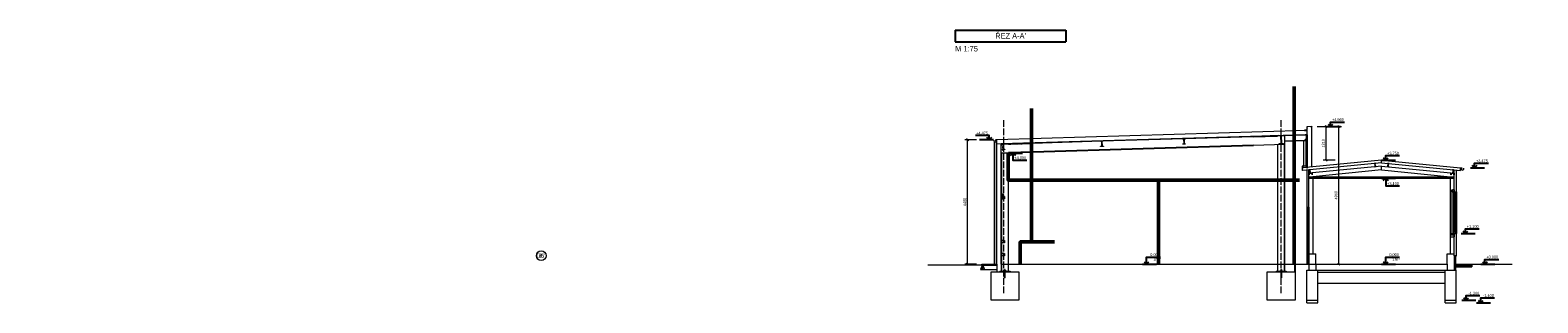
# Model space of a CAD drawing. Header units: millimetres. Extents: x -300186 to 535068, y -28581 to 763298.
# Tile 17 of 256: x -18509 to 35868, y -1400 to 8436. Entities that reach past the tile are written whole.
import ezdxf
from ezdxf import colors
from ezdxf.entities.mleader import LeaderData, LeaderLine
from ezdxf.enums import TextEntityAlignment as Align
from ezdxf.math import Vec2, Vec3

# ---------------------------------------------------------------- set-up
doc = ezdxf.new("R2010")
doc.units = ezdxf.units.MM
doc.header["$LTSCALE"] = 10
doc.header["$PDSIZE"] = -4
for name, pattern in [('ACAD_ISO04W100', [30, 24, -3, 0, -3]), ('DXK_LINE_DOT2', [3.9198, 1.9599, -1.9599]), ('Vrchní', [3.96875, 2.38125, -1.5875])]:
    doc.linetypes.add(name, pattern=pattern)
for name, color, linetype, lineweight in [('koty', 6, 'Continuous', 9), ('NS_tlusta', 252, 'Continuous', 18), ('NS_velmi_tlusta', 252, 'Continuous', 18), ('tenka', 6, 'Continuous', 9), ('text', 6, 'Continuous', 9), ('tlusta', 252, 'Continuous', 15), ('velmi_tlusta', 252, 'Continuous', 18), ('ZTI-DSP-bubliny', 40, 'Continuous', 18), ('ZTI-DSP-Popis4', 140, 'Continuous', 40), ('ZTI-DSP-potr_plyn', 1, 'PLYN_ROZVOD', 50)]:
    doc.layers.add(name, color=color, linetype=linetype, lineweight=lineweight)
doc.layers.add('netisk', color=30, linetype='Continuous', plot=False)
doc.layers.add('vyskove koty', color=6, linetype='Continuous')
doc.styles.add('laplan', font='txt', dxfattribs={"height": 2})
doc.styles.add('laplan bold', font='txt', dxfattribs={"height": 2})
doc.styles.add('laplan N', font='txt')
doc.linetypes.add('IZOLACE', pattern='A,0.00254,-2.54,[134,ltypeshp.shx,S=2.54,R=0,X=-2.54,Y=0],-5.08,[134,ltypeshp.shx,S=2.54,R=180,X=2.54,Y=0],-2.54', length=10.16254)
doc.linetypes.add('PLYN_ROZVOD', pattern='A,35,-15,[127,CADKON.SHX,S=5,R=0,X=0,Y=0],-15', length=65)
doc.dimstyles.new('laplan', dxfattribs={"dimscale": 0, "dimtxt": 2, "dimasz": 1.5, "dimexe": 2, "dimexo": 0, "dimgap": 1, "dimtad": 1, "dimdec": 0, "dimrnd": 10, "dimzin": 1, "dimtxsty": 'laplan', "dimblk": 'OBLIQUE', "dimcen": 2, "dimclrd": 256, "dimclre": 256, "dimclrt": 256, "dimadec": 0, "dimazin": 0, "dimtfac": 1, "dimtdec": 0, "dimtmove": 1, "dimatfit": 2, "dimfxl": 6.5, "dimfxlon": 1, "dimtfill": 1, "dimlwd": 13, "dimlwe": -1, "dimarcsym": 0})

# ---------------------------------------------------------------- blocks, each defined once
blk = doc.blocks.new('*U53')
at = {"layer": 'vyskove koty', "linetype": 'ByBlock', "lineweight": -2}
blk.add_line((-3, 0), (7, 0), dxfattribs=at)
for points in [[(-1.8, 1.7), (0, 0), (1.7, 1.7)], [(0, 0), (0, 5), (0, 5), (10, 5)]]:
    blk.add_lwpolyline(points, dxfattribs=at)
at = {"layer": 'vyskove koty', "linetype": 'ByBlock', "lineweight": -2, "style": 'laplan N'}
blk.add_attdef('VYSKA', text='', height=2, dxfattribs=at).set_placement((9.5, 7.8), align=Align.TOP_RIGHT)
blk.add_attdef('POPIS_001', (11.4, 1.7), '', height=2, dxfattribs=at)
blk = doc.blocks.new('*U55')
at = {"layer": 'vyskove koty', "linetype": 'ByBlock', "lineweight": -2}
blk.add_line((-3, 0), (7, 0), dxfattribs=at)
for points in [[(-1.8, 1.7), (0, 0), (1.7, 1.7)], [(0, 0), (0, 3.6), (0, 3.6), (10, 3.6)]]:
    blk.add_lwpolyline(points, dxfattribs=at)
at = {"layer": 'vyskove koty', "linetype": 'ByBlock', "lineweight": -2, "style": 'laplan N'}
blk.add_attdef('VYSKA', text='', height=2, dxfattribs=at).set_placement((9.5, 6.3), align=Align.TOP_RIGHT)
blk.add_attdef('POPIS_001', (11.4, 0.3), '', height=2, dxfattribs=at)
blk = doc.blocks.new('*U56')
at = {"layer": 'vyskove koty', "linetype": 'ByBlock', "lineweight": -2}
blk.add_line((-3, 0), (7, 0), dxfattribs=at)
for points in [[(-1.8, -1.8), (0, 0), (1.8, -1.8)], [(0, 0), (0, -5.7), (0, -5.7), (10, -5.7)]]:
    blk.add_lwpolyline(points, dxfattribs=at)
at = {"layer": 'vyskove koty', "linetype": 'ByBlock', "lineweight": -2, "style": 'laplan N'}
blk.add_attdef('VYSKA', text='', height=2, dxfattribs=at).set_placement((9.5, -2.9), align=Align.TOP_RIGHT)
blk.add_attdef('POPIS_001', (11.4, -9), '', height=2, dxfattribs=at)
blk = doc.blocks.new('*U59')
at = {"layer": 'vyskove koty', "linetype": 'ByBlock', "lineweight": -2}
blk.add_line((-3, 0), (7, 0), dxfattribs=at)
for points in [[(-1.8, 1.7), (0, 0), (1.7, 1.7)], [(0, 0), (0, 3.2), (0, 3.2), (10, 3.2)]]:
    blk.add_lwpolyline(points, dxfattribs=at)
at = {"layer": 'vyskove koty', "linetype": 'ByBlock', "lineweight": -2, "style": 'laplan N'}
blk.add_attdef('VYSKA', text='', height=2, dxfattribs=at).set_placement((9.5, 6), align=Align.TOP_RIGHT)
blk.add_attdef('POPIS_001', (11.4, -0.1), '', height=2, dxfattribs=at)
blk = doc.blocks.new('*U58')
at = {"layer": 'vyskove koty', "linetype": 'ByBlock', "lineweight": -2}
blk.add_line((-3, 0), (7, 0), dxfattribs=at)
for points in [[(-1.8, 1.7), (0, 0), (1.7, 1.7)], [(0, 0), (0, 3.3), (0, 3.3), (10, 3.3)]]:
    blk.add_lwpolyline(points, dxfattribs=at)
at = {"layer": 'vyskove koty', "linetype": 'ByBlock', "lineweight": -2, "style": 'laplan N'}
blk.add_attdef('VYSKA', text='', height=2, dxfattribs=at).set_placement((9.5, 6.1), align=Align.TOP_RIGHT)
blk.add_attdef('POPIS_001', (11.4, 0.1), '', height=2, dxfattribs=at)
blk = doc.blocks.new('*U57')
at = {"layer": 'vyskove koty', "linetype": 'ByBlock', "lineweight": -2}
blk.add_line((-3, 0), (7, 0), dxfattribs=at)
for points in [[(-1.8, 1.7), (0, 0), (1.7, 1.7)], [(0, 0), (0, 3.2), (0, 3.2), (10, 3.2)]]:
    blk.add_lwpolyline(points, dxfattribs=at)
at = {"layer": 'vyskove koty', "linetype": 'ByBlock', "lineweight": -2, "style": 'laplan N'}
blk.add_attdef('VYSKA', text='', height=2, dxfattribs=at).set_placement((9.5, 5.9), align=Align.TOP_RIGHT)
blk.add_attdef('POPIS_001', (11.4, -0.1), '', height=2, dxfattribs=at)
blk = doc.blocks.new('*U61')
at = {"layer": 'vyskove koty', "linetype": 'ByBlock', "lineweight": -2}
blk.add_line((-3, 0), (7, 0), dxfattribs=at)
for points in [[(-1.8, -1.8), (0, 0), (1.8, -1.8)], [(0, 0), (0, -5.1), (0, -5.1), (10, -5.1)]]:
    blk.add_lwpolyline(points, dxfattribs=at)
at = {"layer": 'vyskove koty', "linetype": 'ByBlock', "lineweight": -2, "style": 'laplan N'}
blk.add_attdef('VYSKA', text='', height=2, dxfattribs=at).set_placement((9.5, -2.4), align=Align.TOP_RIGHT)
blk.add_attdef('POPIS_001', (11.4, -8.4), '', height=2, dxfattribs=at)
blk = doc.blocks.new('_OBLIQUE')
at = {"color": 0, "linetype": 'ByBlock'}
blk.add_line((-0.5, -0.5), (0.5, 0.5), dxfattribs=at)
blk = doc.blocks.new('*D75')
at = {"layer": 'Defpoints', "color": 0, "lineweight": -3, "transparency": 16777216}
for p in [(27700, 4961), (28229, 4961), (30330, 3750)]:
    blk.add_point(p, dxfattribs=at)
at = {"layer": 'koty', "transparency": 16777216}
for p, q in [((27904, 4961), (28329, 4961)), ((28554, 3750), (28129, 3750))]:
    blk.add_line(p, q, dxfattribs=at)
at = {"layer": 'koty', "lineweight": 13, "transparency": 16777216}
blk.add_line((28229, 3750), (28229, 4961), dxfattribs=at)
at = {"layer": 'koty', "lineweight": 13, "transparency": 16777216, "xscale": 75, "yscale": 75, "zscale": 75}
for p, rotation in [((28229, 4961), 90), ((28229, 3750), 270)]:
    blk.add_blockref('_OBLIQUE', p, dxfattribs=dict(at, rotation=rotation))
at = {"layer": 'koty', "transparency": 16777216, "insert": (28128, 4356), "char_height": 100, "attachment_point": 5, "rotation": 90, "style": 'laplan', "bg_fill": 3, "box_fill_scale": 1.1, "bg_fill_color": 256, "bg_fill_true_color": 13158600, "bg_fill_transparency": 0}
blk.add_mtext('1210', dxfattribs=at)
blk = doc.blocks.new('*D76')
at = {"layer": 'Defpoints', "color": 0, "lineweight": -3, "transparency": 16777216}
for p in [(15303, 4476), (16360, 4476), (22057, 0)]:
    blk.add_point(p, dxfattribs=at)
at = {"layer": 'koty', "transparency": 16777216}
for p, q in [((15628, 4476), (15203, 4476)), ((15628, 0), (15203, 0))]:
    blk.add_line(p, q, dxfattribs=at)
at = {"layer": 'koty', "lineweight": 13, "transparency": 16777216}
blk.add_line((15303, 0), (15303, 4476), dxfattribs=at)
at = {"layer": 'koty', "lineweight": 13, "transparency": 16777216, "xscale": 75, "yscale": 75, "zscale": 75}
for p, rotation in [((15303, 4476), 90), ((15303, 0), 270)]:
    blk.add_blockref('_OBLIQUE', p, dxfattribs=dict(at, rotation=rotation))
at = {"layer": 'koty', "transparency": 16777216, "insert": (15202, 2238), "char_height": 100, "attachment_point": 5, "rotation": 90, "style": 'laplan', "bg_fill": 3, "box_fill_scale": 1.1, "bg_fill_color": 256, "bg_fill_true_color": 13158600, "bg_fill_transparency": 0}
blk.add_mtext('4480', dxfattribs=at)
blk = doc.blocks.new('*D77')
at = {"layer": 'Defpoints', "color": 0, "lineweight": -3, "transparency": 16777216}
for p in [(27700, 4961), (28688, 4961), (22213, 0)]:
    blk.add_point(p, dxfattribs=at)
at = {"layer": 'koty', "transparency": 16777216}
for p, q in [((28363, 4961), (28788, 4961)), ((28363, 0), (28788, 0))]:
    blk.add_line(p, q, dxfattribs=at)
at = {"layer": 'koty', "lineweight": 13, "transparency": 16777216}
blk.add_line((28688, 0), (28688, 4961), dxfattribs=at)
at = {"layer": 'koty', "lineweight": 13, "transparency": 16777216, "xscale": 75, "yscale": 75, "zscale": 75}
for p, rotation in [((28688, 4961), 90), ((28688, 0), 270)]:
    blk.add_blockref('_OBLIQUE', p, dxfattribs=dict(at, rotation=rotation))
at = {"layer": 'koty', "transparency": 16777216, "insert": (28587, 2481), "char_height": 100, "attachment_point": 5, "rotation": 90, "style": 'laplan', "bg_fill": 3, "box_fill_scale": 1.1, "bg_fill_color": 256, "bg_fill_true_color": 13158600, "bg_fill_transparency": 0}
blk.add_mtext('4960', dxfattribs=at)
blk = doc.blocks.new('*U78')
at = {"layer": 'vyskove koty', "linetype": 'ByBlock', "lineweight": -2}
blk.add_line((3, 0), (-7, 0), dxfattribs=at)
for points in [[(0, 0), (0, 3.2), (0, 3.2), (-10, 3.2)], [(1.7, 1.7), (0, 0), (-1.8, 1.7)]]:
    blk.add_lwpolyline(points, dxfattribs=at)
at = {"layer": 'vyskove koty', "linetype": 'ByBlock', "lineweight": -2, "style": 'laplan N'}
blk.add_attdef('POPIS_001', (-14.2, -0.1), '', height=2, dxfattribs=at)
blk.add_attdef('VYSKA', text='', height=2, dxfattribs=at).set_placement((-0.5, 5.9), align=Align.TOP_RIGHT)
blk = doc.blocks.new('*T89')
at = {"layer": 'text', "color": 0, "lineweight": -2}
for p, q in [((0, 0), (3995, 0)), ((0, 0), (0, -417)), ((3995, 0), (3995, -417)), ((0, -417), (3995, -417))]:
    blk.add_line(p, q, dxfattribs=at)
at = {"layer": 'text', "insert": (1997, -208), "char_height": 200, "width": 3844.77, "attachment_point": 5, "style": 'laplan N'}
blk.add_mtext("ŘEZ A-A'", dxfattribs=at)
blk = doc.blocks.new('_DotSmall')
at = {"color": 0, "linetype": 'ByBlock', "const_width": 0.5}
blk.add_lwpolyline([(-0.0625, 0, 1), (0.0625, 0, 1)], format="xyb", close=True, dxfattribs=at)
blk = doc.blocks.new('slepak')
at = {"layer": 'text', "color": 252, "char_height": 150, "attachment_point": 1, "rotation": 90, "style": 'laplan N'}
for insert in [(4060, 107758), (4114, 90533)]:
    blk.add_mtext_dynamic_manual_height_columns('\\pi1880.72915;SKLADOVACÍ HALA\\P\\pi2434.22915;(MLÝN)', width=5545.82, gutter_width=500, heights=[0], dxfattribs=dict(at, insert=insert))

msp = doc.modelspace()

# ---------------------------------------------------------------- linework, layer by layer
at = {"color": 1, "linetype": 'DXK_LINE_DOT2'}
msp.add_line((17645.169, 4352.04), (16780.558, 4326.102), dxfattribs=at)
at = {"color": 3, "linetype": 'Continuous'}
msp.add_line((27550.213, 4499.124), (27550.112, 4499.121), dxfattribs=at)
at = {"layer": 'netisk', "lineweight": 5}
msp.add_line((27862.403, 0), (32602.403, 0), dxfattribs=at)
at = {"layer": 'NS_tlusta'}
for p, q in [((16593.442, 4320.488), (17645.169, 4352.04)), ((17644.809, 4364.035), (16640.261, 4333.898)), ((20093.707, 4437.502), (17644.809, 4364.035)), ((20141.231, 4427.422), (17645.154, 4352.54)), ((23104.898, 4516.332), (20146.828, 4427.59)), ((23057.374, 4526.412), (20193.662, 4440.5)), ((25606.572, 4591.382), (23110.495, 4516.5)), ((25606.227, 4602.877), (23157.329, 4529.41)), ((26530.811, 4630.615), (25606.227, 4602.877)), ((26602.589, 4620.763), (25606.587, 4590.883)), ((25606.587, 4590.883), (26471.198, 4616.821)), ((26484.192, 4617.211), (26471.198, 4616.821)), ((26745.319, 4625.045), (26609.686, 4620.976)), ((26740.717, 4636.912), (26680.744, 4635.113)), ((26732.319, 4624.655), (26728.082, 4624.527)), ((27523.7, 4651.898), (26745.319, 4628.546)), ((26745.319, -260), (26745.319, 4637.05)), ((26745.319, 4445.464), (27551.097, 4469.637)), ((26745.319, 4436.96), (27551.352, 4461.141)), ((27419.267, 4457.178), (27419.267, 3530)), ((27424.967, 3530), (27424.967, 4457.349)), ((27513.567, 3530), (27513.567, 4460.007)), ((27519.267, 4460.178), (27519.267, 3530)), ((27550.319, 4330), (27550.319, 4811.267)), ((16510.319, 4011.857), (16784.994, 4020.097)), ((16510.319, 4011.857), (16784.994, 4020.097)), ((16510.319, 3999.852), (16780.319, 4007.952)), ((16510.319, 3999.852), (16780.319, 4007.952)), ((16510.319, 3971.5), (16510.319, 2430)), ((16510.575, 4330.008), (16540.306, 4330.9)), ((16523.319, 4000.242), (16523.319, 2430)), ((16560.657, 4319.505), (16587.845, 4320.32)), ((16566.25, 4235.509), (16565.295, 4231.604)), ((16565.295, 4231.604), (16566.25, 4235.509)), ((16565.295, 4231.604), (16565.325, 4230.578)), ((16566.482, 4227.764), (16565.295, 4231.604)), ((16565.325, 4230.578), (16568.038, 4140.145)), ((16569.092, 4238.432), (16566.25, 4235.509)), ((16566.25, 4235.509), (16569.092, 4238.432)), ((16569.494, 4225.017), (16566.482, 4227.764)), ((16568.293, 4131.649), (16569.143, 4103.329)), ((16573.059, 4239.59), (16569.092, 4238.432)), ((16569.092, 4238.432), (16573.059, 4239.59)), ((16569.143, 4103.329), (16570.09, 4107.489)), ((16570.338, 4099.233), (16569.143, 4103.329)), ((16573.523, 4224.099), (16569.494, 4225.017)), ((16570.09, 4107.489), (16572.927, 4110.598)), ((16573.356, 4096.299), (16570.338, 4099.233)), ((16572.927, 4110.598), (16576.892, 4111.824)), ((16577.088, 4238.672), (16573.059, 4239.59)), ((16573.059, 4239.59), (16577.088, 4238.672)), ((16577.387, 4095.313), (16573.356, 4096.299)), ((16577.491, 4225.256), (16573.523, 4224.099)), ((16576.892, 4111.824), (16580.923, 4110.838)), ((16580.1, 4235.925), (16577.088, 4238.672)), ((16577.088, 4238.672), (16580.1, 4235.925)), ((16581.352, 4096.539), (16577.387, 4095.313)), ((16580.332, 4228.179), (16577.491, 4225.256)), ((16581.288, 4232.084), (16580.1, 4235.925)), ((16580.1, 4235.925), (16581.288, 4232.084)), ((16581.288, 4232.084), (16580.332, 4228.179)), ((16580.923, 4110.838), (16583.941, 4107.904)), ((16581.288, 4232.084), (16581.318, 4231.058)), ((16581.318, 4231.058), (16584.031, 4140.625)), ((16584.188, 4099.648), (16581.352, 4096.539)), ((16583.941, 4107.904), (16585.136, 4103.808)), ((16585.136, 4103.808), (16584.188, 4099.648)), ((16584.286, 4132.129), (16585.136, 4103.808)), ((16767.319, 4007.562), (16767.319, -260)), ((16780.558, 4326.102), (16767.564, 4325.712)), ((17654.345, 4046.178), (16780.319, 4019.957)), ((16780.319, 4019.957), (17654.345, 4046.178)), ((16780.319, 4007.952), (17654.705, 4034.183)), ((16780.319, -260), (16780.319, 4007.952)), ((25615.778, 4284.52), (17654.36, 4045.678)), ((17654.705, 4034.183), (25616.123, 4273.026)), ((25615.763, 4285.02), (26745.319, 4318.907)), ((25615.763, 4285.02), (26745.319, 4318.907)), ((26745.319, 4306.902), (25616.123, 4273.026)), ((26475.319, 4298.802), (26475.319, -260)), ((26488.319, -260), (26488.319, 4299.192)), ((26689.74, 4335.248), (26539.807, 4330.75)), ((26732.319, -260), (26732.319, 4306.512)), ((27370.299, 3530), (27370.299, 3475)), ((27532.403, 3530), (27370.299, 3530)), ((27374.301, 3475), (27370.299, 3475)), ((27374.301, 3526), (27374.301, 3475)), ((27528.4, 3526), (27374.301, 3526)), ((27374.301, 3475), (27392.421, 3475)), ((27392.421, 3475), (27392.421, 3526)), ((27392.421, 3526), (27392.421, 3475)), ((27410.135, 3475), (27392.421, 3475)), ((27519.267, 3530), (27419.267, 3530)), ((27528.4, 3475), (27528.4, 3526)), ((27532.403, 3475), (27528.4, 3475)), ((27532.403, 3530), (27532.403, 3475)), ((27532.403, 3530), (27550.319, 3530)), ((27532.403, 3475), (27550.319, 3475)), ((27550.319, 3475), (27550.319, 3530)), ((27550.319, 3530), (27550.319, 3475)), ((27568.236, 3530), (27550.319, 3530)), ((27568.236, 3475), (27550.319, 3475)), ((16510.319, 2350), (16510.319, 850)), ((16523.319, 2425), (16523.319, 2355)), ((16523.319, 2350), (16523.319, 850)), ((16562.319, 2518.333), (16563.391, 2522.463)), ((16563.391, 2514.204), (16562.319, 2518.333)), ((16562.319, 2518.333), (16562.319, 2430)), ((16562.319, 2425), (16562.319, 2391.027)), ((16562.319, 2390), (16563.391, 2393.874)), ((16562.319, 2391.027), (16562.319, 2390)), ((16562.319, 2390), (16563.391, 2386.126)), ((16563.391, 2386.126), (16562.319, 2390)), ((16563.391, 2522.463), (16566.319, 2525.486)), ((16566.319, 2511.181), (16563.391, 2514.204)), ((16563.391, 2393.874), (16566.319, 2396.711)), ((16563.391, 2386.126), (16566.319, 2383.289)), ((16566.319, 2383.289), (16563.391, 2386.126)), ((16566.319, 2525.486), (16570.319, 2526.593)), ((16570.319, 2510.074), (16566.319, 2511.181)), ((16566.319, 2396.711), (16570.319, 2397.749)), ((16566.319, 2383.289), (16570.319, 2382.251)), ((16570.319, 2382.251), (16566.319, 2383.289)), ((16570.319, 2526.593), (16574.319, 2525.486)), ((16574.319, 2511.181), (16570.319, 2510.074)), ((16570.319, 2397.749), (16574.319, 2396.711)), ((16570.319, 2382.251), (16574.319, 2383.289)), ((16574.319, 2383.289), (16570.319, 2382.251)), ((16574.319, 2525.486), (16577.248, 2522.463)), ((16577.248, 2514.204), (16574.319, 2511.181)), ((16574.319, 2396.711), (16577.248, 2393.874)), ((16574.319, 2383.289), (16577.248, 2386.126)), ((16577.248, 2386.126), (16574.319, 2383.289)), ((16577.248, 2522.463), (16578.319, 2518.333)), ((16578.319, 2518.333), (16577.248, 2514.204)), ((16577.248, 2393.874), (16578.319, 2390)), ((16577.248, 2386.126), (16578.319, 2390)), ((16578.319, 2390), (16577.248, 2386.126)), ((16578.319, 2518.333), (16578.319, 2430)), ((16578.319, 2425), (16578.319, 2391.027)), ((16578.319, 2391.027), (16578.319, 2390)), ((27532.403, 2050), (27532.403, 0)), ((27532.403, 2000), (27612.403, 2000)), ((27582.403, 2000), (27582.403, 0)), ((27612.403, 2050), (27612.403, 0)), ((16510.319, 770), (16510.319, 380)), ((16523.319, 845), (16523.319, 775)), ((16523.319, 770), (16523.319, 380)), ((16510.319, 300), (16510.319, -260)), ((16523.319, 375), (16523.319, 305)), ((16523.319, 300), (16523.319, -260)), ((15810.319, -75), (15765.319, -200)), ((15765.319, -200), (15905.319, -200)), ((15810.319, -45), (15810.319, -150)), ((15810.319, -150), (15860.319, -150)), ((15860.319, 0), (15860.319, -150)), ((16360.319, -50), (15860.319, -50)), ((15860.319, -75), (15905.319, -200)), ((15905.319, -200), (16360.319, -200)), ((16110.319, 0), (16110.319, -50)), ((16360.319, 0), (16360.319, -280)), ((16460.319, -260), (16830.319, -260)), ((16460.319, -260), (16460.319, -280)), ((16460.319, -280), (16830.319, -280)), ((16595.319, -260), (16595.319, -248)), ((16626.185, -248), (16595.319, -248)), ((16695.319, -248), (16626.185, -248)), ((16655.319, -200), (16635.319, -200)), ((16635.319, -248), (16635.319, -200)), ((16655.319, -200), (16635.319, -200)), ((16635.319, -500), (16635.319, -280)), ((16655.319, -500), (16635.319, -500)), ((16655.319, -500), (16635.319, -500)), ((16655.319, -248), (16655.319, -200)), ((16655.319, -500), (16655.319, -280)), ((16695.319, -260), (16695.319, -248)), ((16830.319, -260), (16830.319, -280)), ((26425.319, -260), (26795.319, -260)), ((26425.319, -260), (26425.319, -280)), ((26425.319, -280), (26795.319, -280)), ((26560.319, -260), (26560.319, -248)), ((26560.319, -248), (26660.319, -248)), ((26560.319, -260), (26560.319, -248)), ((26560.319, -248), (26660.319, -248)), ((26660.319, -260), (26560.319, -260)), ((26660.319, -260), (26560.319, -260)), ((26600.319, -200), (26600.319, -248)), ((26620.319, -200), (26600.319, -200)), ((26620.319, -200), (26600.319, -200)), ((26600.319, -280), (26600.319, -500)), ((26620.319, -500), (26600.319, -500)), ((26620.319, -500), (26600.319, -500)), ((26620.319, -200), (26620.319, -248)), ((26620.319, -280), (26620.319, -500)), ((26660.319, -248), (26660.319, -260)), ((26660.319, -248), (26660.319, -260)), ((26795.319, -260), (26795.319, -280))]:
    msp.add_line(p, q, dxfattribs=at)
for points in [[(17145.319, -280), (17145.319, -1300), (16145.319, -1300), (16145.319, -280)], [(27110.319, -280), (27110.319, -1300), (26110.319, -1300), (26110.319, -280)]]:
    msp.add_lwpolyline(points, close=True, dxfattribs=at)
at = {"layer": 'NS_velmi_tlusta'}
for p, q in [((27720.294, 4962.266), (27530.344, 4952.769)), ((27530.344, 4952.769), (27546.902, 4905.59)), ((27546.902, 4905.59), (27546.902, 4920.59)), ((27550.319, 4811.267), (27550.319, 4953.767)), ((27700.319, 4961.267), (27700.319, 3501.727)), ((27720.294, 4962.266), (27703.737, 4915.087)), ((27703.737, 4915.087), (27703.737, 4930.087)), ((27550.319, 4811.267), (16360.319, 4475.567)), ((16360.319, 0), (16360.319, 4475.567)), ((27550.319, 4661.2), (16510.575, 4330.008)), ((20093.707, 4437.502), (20193.662, 4440.5)), ((20093.962, 4429.005), (20093.707, 4437.502)), ((20141.141, 4430.421), (20093.962, 4429.005)), ((20146.628, 4247.503), (20141.141, 4430.421)), ((20193.917, 4432.004), (20146.738, 4430.589)), ((20146.738, 4430.589), (20152.226, 4247.671)), ((20193.662, 4440.5), (20193.917, 4432.004)), ((23057.374, 4526.412), (23157.329, 4529.41)), ((23057.629, 4517.915), (23057.374, 4526.412)), ((23057.629, 4517.915), (23057.374, 4526.412)), ((23057.629, 4517.915), (23104.808, 4519.331)), ((23110.295, 4336.413), (23104.808, 4519.331)), ((23110.405, 4519.499), (23157.584, 4520.914)), ((23110.405, 4519.499), (23115.893, 4336.581)), ((23157.329, 4529.41), (23157.584, 4520.914)), ((23157.329, 4529.41), (23157.584, 4520.914)), ((26530.811, 4630.615), (26680.744, 4635.113)), ((26531.132, 4619.92), (26530.811, 4630.615)), ((26602.55, 4622.062), (26531.132, 4619.92)), ((26610.904, 4343.587), (26602.55, 4622.062)), ((26681.065, 4624.418), (26609.647, 4622.275)), ((26609.647, 4622.275), (26618.001, 4343.8)), ((26680.744, 4635.113), (26681.065, 4624.418)), ((27472.436, 4658.863), (27527.446, 4660.514)), ((27472.556, 4654.865), (27472.436, 4658.863)), ((27523.565, 4656.396), (27472.556, 4654.865)), ((27477.174, 4500.935), (27528.183, 4502.465)), ((27477.293, 4496.936), (27477.174, 4500.935)), ((27477.293, 4496.936), (27532.304, 4498.587)), ((27528.183, 4502.465), (27523.565, 4656.396)), ((27532.304, 4498.587), (27527.446, 4660.514)), ((27550.319, 4661.2), (27550.319, 3487.019)), ((16510.319, 0), (16510.575, 4330.008)), ((16510.574, 4321.504), (16560.552, 4323.003)), ((16510.574, 4321.504), (16560.552, 4323.003)), ((16512.074, 4271.526), (16510.574, 4321.504)), ((16512.074, 4271.526), (16510.574, 4321.504)), ((16517.071, 4271.676), (16512.074, 4271.526)), ((16512.074, 4271.526), (16517.071, 4271.676)), ((16560.702, 4318.005), (16515.722, 4316.656)), ((16560.702, 4318.005), (16515.722, 4316.656)), ((16515.722, 4316.656), (16517.071, 4271.676)), ((16515.722, 4316.656), (16517.071, 4271.676)), ((16540.306, 4330.9), (16640.261, 4333.898)), ((16540.561, 4322.403), (16540.306, 4330.9)), ((16587.74, 4323.819), (16540.561, 4322.403)), ((16546.048, 4139.486), (16593.227, 4140.901)), ((16546.303, 4130.99), (16546.048, 4139.486)), ((16646.258, 4133.988), (16546.303, 4130.99)), ((16560.552, 4323.003), (16560.702, 4318.005)), ((16560.552, 4323.003), (16560.702, 4318.005)), ((16593.227, 4140.901), (16587.74, 4323.819)), ((16640.516, 4325.402), (16593.337, 4323.987)), ((16593.337, 4323.987), (16598.825, 4141.069)), ((16598.825, 4141.069), (16646.003, 4142.484)), ((16640.261, 4333.898), (16640.516, 4325.402)), ((16646.003, 4142.484), (16646.258, 4133.988)), ((20099.45, 4246.088), (20146.628, 4247.503)), ((20099.705, 4237.592), (20099.45, 4246.088)), ((20199.66, 4240.59), (20099.705, 4237.592)), ((20152.226, 4247.671), (20199.405, 4249.086)), ((20199.405, 4249.086), (20199.66, 4240.59)), ((23063.116, 4334.998), (23110.295, 4336.413)), ((23063.371, 4326.502), (23063.116, 4334.998)), ((23163.326, 4329.5), (23063.371, 4326.502)), ((23115.893, 4336.581), (23163.071, 4337.996)), ((23163.071, 4337.996), (23163.326, 4329.5)), ((26539.486, 4341.445), (26610.904, 4343.587)), ((26539.807, 4330.75), (26539.486, 4341.445)), ((26618.001, 4343.8), (26689.419, 4345.943)), ((26689.419, 4345.943), (26689.74, 4335.248)), ((16510.319, 2430), (16630.319, 2430)), ((16510.319, 2350), (16510.319, 2430)), ((16510.319, 2350), (16510.319, 2430)), ((16510.319, 2430), (16630.319, 2430)), ((16630.319, 2350), (16510.319, 2350)), ((16630.319, 2350), (16510.319, 2350)), ((16625.319, 2425), (16515.319, 2425)), ((16515.319, 2425), (16515.319, 2355)), ((16515.319, 2425), (16515.319, 2355)), ((16625.319, 2425), (16515.319, 2425)), ((16515.319, 2355), (16625.319, 2355)), ((16515.319, 2355), (16625.319, 2355)), ((16625.319, 2355), (16625.319, 2425)), ((16625.319, 2355), (16625.319, 2425)), ((16630.319, 2430), (16630.319, 2350)), ((16630.319, 2430), (16630.319, 2350)), ((27532.403, 2050), (27612.403, 2050)), ((16510.319, 850), (16630.319, 850)), ((16510.319, 770), (16510.319, 850)), ((16510.319, 770), (16510.319, 850)), ((16510.319, 850), (16630.319, 850)), ((16630.319, 770), (16510.319, 770)), ((16630.319, 770), (16510.319, 770)), ((16625.319, 845), (16515.319, 845)), ((16515.319, 845), (16515.319, 775)), ((16515.319, 845), (16515.319, 775)), ((16625.319, 845), (16515.319, 845)), ((16515.319, 775), (16625.319, 775)), ((16515.319, 775), (16625.319, 775)), ((16625.319, 775), (16625.319, 845)), ((16625.319, 775), (16625.319, 845)), ((16630.319, 850), (16630.319, 770)), ((16630.319, 850), (16630.319, 770)), ((16510.319, 380), (16630.319, 380)), ((16510.319, 300), (16510.319, 380)), ((16510.319, 300), (16510.319, 380)), ((16510.319, 380), (16630.319, 380)), ((16630.319, 300), (16510.319, 300)), ((16630.319, 300), (16510.319, 300)), ((16625.319, 375), (16515.319, 375)), ((16515.319, 375), (16515.319, 305)), ((16515.319, 375), (16515.319, 305)), ((16625.319, 375), (16515.319, 375)), ((16515.319, 305), (16625.319, 305)), ((16515.319, 305), (16625.319, 305)), ((16625.319, 305), (16625.319, 375)), ((16625.319, 305), (16625.319, 375)), ((16630.319, 380), (16630.319, 300)), ((16630.319, 380), (16630.319, 300)), ((15810.319, -45), (13868.601, -45)), ((15810.319, 0), (16360.319, 0)), ((15810.319, -45), (15810.319, 0)), ((16510.319, 0), (27862.403, 0))]:
    msp.add_line(p, q, dxfattribs=at)
at = {"layer": 'tenka', "color": 251, "linetype": 'IZOLACE', "ltscale": 0.15}
msp.add_line((32872.403, 300), (32872.403, -220), dxfattribs=at)
at = {"layer": 'tenka', "linetype": 'Vrchní', "ltscale": 2, "const_width": 10}
msp.add_lwpolyline([(27537.403, -215), (32927.403, -215)], dxfattribs=at)
at = {"layer": 'tlusta', "linetype": 'ACAD_ISO04W100'}
for p, q in [((16610.319, -1049.223), (16610.319, 5200)), ((26610.319, -1049.223), (26610.319, 5200))]:
    msp.add_line(p, q, dxfattribs=at)
at = {"layer": 'tlusta'}
for p, q in [((30232.403, 3654.544), (27391.673, 3376.008)), ((30232.403, 3533.969), (27612.403, 3277.076)), ((27612.403, 3100), (27612.403, 3397.844)), ((30232.403, 3393.298), (27751.062, 3150)), ((30232.403, 3654.544), (30223.132, 3749.091)), ((30232.403, 3654.544), (30241.673, 3749.091)), ((30232.403, 3654.544), (33073.132, 3376.008)), ((30232.403, 3533.969), (32852.403, 3277.076)), ((30232.403, 3393.298), (30232.403, 3533.969)), ((30232.403, 3393.298), (32713.744, 3150)), ((32852.403, 3100), (32852.403, 3397.844)), ((27612.403, 3150), (32852.403, 3150)), ((27752.403, 3100), (27752.403, 370)), ((32712.403, 370), (32712.403, 3100)), ((32762.403, 2600), (32762.403, 1100)), ((32807.403, 2600), (32807.403, 2680)), ((32822.403, 2600), (32822.403, 1100)), ((32882.403, 2540), (32822.403, 2540)), ((32852.403, 2680), (32852.403, 2600)), ((32852.403, 2540), (32852.403, 1160)), ((32882.403, 2600), (32882.403, 1100)), ((32932.403, 2600), (32932.403, 1100)), ((32822.403, 1160), (32882.403, 1160)), ((32852.403, 1100), (32852.403, 980)), ((32852.403, 1040), (32712.403, 1040)), ((27612.403, 370), (27862.403, 370)), ((27862.403, 0), (27862.403, 370)), ((27862.403, 0), (27862.403, -220)), ((32602.403, 0), (32602.403, -220)), ((32852.403, 300), (32852.403, 370)), ((32852.403, 300), (32852.403, -220)), ((32892.403, 300), (32852.403, 300)), ((32892.403, 0), (32892.403, -220)), ((33192.403, 0), (33192.403, -50)), ((33492.403, 0), (33492.403, -100)), ((27537.403, -220), (32927.403, -220)), ((27537.403, -1400), (27537.403, -220)), ((27612.403, 0), (27612.403, -220)), ((27937.403, -1400), (27937.403, -220)), ((27937.403, -295), (32527.403, -295)), ((32527.403, -1400), (32527.403, -220)), ((32892.403, -50), (33492.403, -50)), ((32892.403, -100), (33492.403, -100)), ((32927.403, -1400), (32927.403, -220)), ((27937.403, -695), (32527.403, -695)), ((27537.403, -1300), (27937.403, -1300)), ((27537.403, -1400), (27937.403, -1400)), ((32527.403, -1300), (32927.403, -1300)), ((32527.403, -1400), (32927.403, -1400))]:
    msp.add_line(p, q, dxfattribs=at)
at = {"layer": 'velmi_tlusta'}
for p, q in [((30232.403, 3750), (27382.403, 3470.555)), ((27382.403, 3375.292), (27382.403, 3470.555)), ((27532.403, 3390), (27382.403, 3375.292)), ((27532.403, 3390), (27532.403, 2050)), ((30232.403, 3750), (33082.403, 3470.555)), ((32932.403, 2600), (32932.403, 3390)), ((32932.403, 3390), (33082.403, 3375.292)), ((33082.403, 3375.292), (33082.403, 3470.555)), ((33082.403, 3470.555), (33132.164, 3465.676)), ((33118.713, 3426.099), (33118.52, 3445.87)), ((33132.164, 3465.676), (33118.713, 3426.099)), ((27612.403, 2050), (27612.403, 3100)), ((27612.403, 3100), (32852.403, 3100)), ((32852.403, 2680), (32852.403, 3100)), ((32762.403, 2680), (32852.403, 2680)), ((32762.403, 2600), (32762.403, 2680)), ((32852.403, 2600), (32762.403, 2600)), ((32768.403, 2672), (32807.403, 2675.085)), ((32768.403, 2608), (32768.403, 2672)), ((32768.403, 2608), (32807.403, 2604.915)), ((32846.403, 2672), (32807.403, 2675.085)), ((32846.403, 2608), (32807.403, 2604.915)), ((32846.403, 2672), (32846.403, 2608)), ((32852.403, 2600), (32932.403, 2600)), ((32712.403, 980), (32712.403, 1100)), ((32712.403, 1100), (32852.403, 1100)), ((32720.403, 1094), (32717.987, 1040)), ((32720.403, 1094), (32844.403, 1094)), ((32844.403, 1094), (32846.818, 1040)), ((32852.403, 1100), (32932.403, 1100)), ((32932.403, 300), (32932.403, 1100)), ((32712.403, 980), (32852.403, 980)), ((32720.403, 986), (32717.987, 1040)), ((32720.403, 986), (32844.403, 986)), ((32844.403, 986), (32846.818, 1040)), ((32852.403, 370), (32852.403, 980)), ((27862.403, 0), (32602.403, 0)), ((32602.403, 0), (32602.403, 370)), ((32602.403, 370), (32852.403, 370)), ((32892.403, 300), (32932.403, 300)), ((32892.403, 300), (32892.403, 0)), ((32892.403, 0), (34939.902, 0))]:
    msp.add_line(p, q, dxfattribs=at)
for points in [[(27612.403, 3397.651), (27613.183, 3389.689), (27640.552, 3392.373), (27650.701, 3288.869), (27623.332, 3286.186), (27624.113, 3278.224), (27683.826, 3284.079), (27683.046, 3292.041), (27655.677, 3289.357), (27645.528, 3392.861), (27672.897, 3395.544), (27672.116, 3403.506)], [(27612.403, 3222.076), (27612.403, 3277.076), (27732.403, 3277.076), (27732.403, 3222.076), (27722.403, 3222.076), (27722.403, 3270.076), (27622.403, 3270.076), (27622.403, 3222.076)], [(29961.934, 3628.025), (29962.714, 3620.063), (29990.083, 3622.746), (30000.232, 3519.243), (29972.863, 3516.559), (29973.644, 3508.597), (30033.357, 3514.452), (30032.577, 3522.414), (30005.208, 3519.731), (29995.059, 3623.234), (30022.428, 3625.918), (30021.647, 3633.88)], [(30502.872, 3628.025), (30502.091, 3620.063), (30474.722, 3622.746), (30464.574, 3519.243), (30491.943, 3516.559), (30491.162, 3508.597), (30431.448, 3514.452), (30432.229, 3522.414), (30459.598, 3519.731), (30469.746, 3623.234), (30442.378, 3625.918), (30443.158, 3633.88)], [(32732.403, 3222.076), (32732.403, 3277.076), (32852.403, 3277.076), (32852.403, 3222.076), (32842.403, 3222.076), (32842.403, 3270.076), (32742.403, 3270.076), (32742.403, 3222.076)], [(32852.403, 3397.651), (32851.622, 3389.689), (32824.253, 3392.373), (32814.105, 3288.869), (32841.473, 3286.186), (32840.693, 3278.224), (32780.979, 3284.079), (32781.76, 3292.041), (32809.129, 3289.357), (32819.277, 3392.861), (32791.908, 3395.544), (32792.689, 3403.506)]]:
    msp.add_lwpolyline(points, close=True, dxfattribs=at)
msp.add_arc((33146.561, 3439.273), 50, 180, 17.1795059, dxfattribs=at)

# ---------------------------------------------------------------- block references
msp.add_blockref('*T89', (14854.868, 8435.674))
at = {"layer": 'vyskove koty'}
ref = msp.add_blockref('*U61', (16936.656, 3999.852), dxfattribs=dict(at, xscale=50, yscale=50, zscale=50))
ref.add_attrib('VYSKA', '+4,000', dxfattribs={"linetype": 'ByBlock', "lineweight": -2, "height": 100, "style": 'laplan N'}).set_placement((17411.62, 3881.321), align=Align.TOP_RIGHT)
ref = msp.add_blockref('*U57', (33588.323, 3475), dxfattribs=dict(at, xscale=50, yscale=50, zscale=50))
ref.add_attrib('VYSKA', '+3,475', dxfattribs={"linetype": 'ByBlock', "lineweight": -2, "height": 100, "style": 'laplan N'}).set_placement((34063.287, 3772.489), align=Align.TOP_RIGHT)
ref = msp.add_blockref('*U56', (30382.403, 3100), dxfattribs=dict(at, xscale=50, yscale=50, zscale=50))
ref.add_attrib('VYSKA', '+3,100', dxfattribs={"linetype": 'ByBlock', "lineweight": -2, "height": 100, "style": 'laplan N'}).set_placement((30857.367, 2953.133), align=Align.TOP_RIGHT)
ref = msp.add_blockref('*U58', (33254.011, 1100), dxfattribs=dict(at, xscale=50, yscale=50, zscale=50))
ref.add_attrib('VYSKA', '+1,100', dxfattribs={"linetype": 'ByBlock', "lineweight": -2, "height": 100, "style": 'laplan N'}).set_placement((33728.975, 1404.275), align=Align.TOP_RIGHT)
ref = msp.add_blockref('*U53', (30382.403, 0), dxfattribs=dict(at, xscale=50, yscale=50, zscale=50))
ref.add_attrib('VYSKA', '0,000', dxfattribs={"linetype": 'ByBlock', "lineweight": -2, "height": 100, "style": 'laplan N'}).set_placement((30857.367, 387.5), align=Align.TOP_RIGHT)
ref.add_attrib('POPIS_001', '1NP', (30624.081, 125), dxfattribs={"linetype": 'ByBlock', "lineweight": -2, "height": 100, "style": 'laplan N'})
ref = msp.add_blockref('*U58', (33961.398, 0), dxfattribs=dict(at, xscale=50, yscale=50, zscale=50))
ref.add_attrib('VYSKA', '+0,000', dxfattribs={"linetype": 'ByBlock', "lineweight": -2, "height": 100, "style": 'laplan N'}).set_placement((34436.362, 304.275), align=Align.TOP_RIGHT)
ref = msp.add_blockref('*U59', (33280.989, -1300), dxfattribs=dict(at, xscale=50, yscale=50, zscale=50))
ref.add_attrib('VYSKA', '-1,300', dxfattribs={"linetype": 'ByBlock', "lineweight": -2, "height": 100, "style": 'laplan N'}).set_placement((33755.953, -1002.432), align=Align.TOP_RIGHT)
ref = msp.add_blockref('*U55', (33807.142, -1400), dxfattribs=dict(at, xscale=50, yscale=50, zscale=50))
ref.add_attrib('VYSKA', '-1,400', dxfattribs={"linetype": 'ByBlock', "lineweight": -2, "height": 100, "style": 'laplan N'}).set_placement((34282.106, -1084.451), align=Align.TOP_RIGHT)

# ---------------------------------------------------------------- texts
at = {"layer": 'text', "insert": (14854.617, 7867.669), "char_height": 200, "attachment_point": 1, "style": 'laplan N'}
msp.add_mtext_dynamic_manual_height_columns('M 1:75', width=5545.81543, gutter_width=500, heights=[0], dxfattribs=at)

# ---------------------------------------------------------------- leaders
at = {"layer": 'text'}
ml = msp.add_multileader_mtext('Standard', dxfattribs=at)
ml.set_content('NOVĚ NAVRŽENÉ KOMÍNOVÉ TĚLESO NOVĚ NAVRŽENÉHO ČISTIČE KARCHER', color=256, style='laplan')
ml.set_leader_properties()
ml.set_arrow_properties(name='DOTSMALL')
ml.build(insert=Vec2(0, 0))
ml.multileader.update_dxf_attribs({"dogleg_length": 2, "arrow_head_size": 150, "scale": 50})
ctx = ml.context
ctx.base_point, ctx.scale, ctx.char_height, ctx.arrow_head_size, ctx.landing_gap_size, ctx.plane_origin = Vec3(115546.472, 6572.476), 50, 100, 150, 100, Vec3(115754.065, 5748.299)
ctx.text_align_type = 2
notes = []
notes.append((ctx, [(1, (1, 1, 0), (118306.329, 6572.476), (-1, 0), 100, [(0, [(119004.244, 5968.207)], 0, [])])]))
ctx.mtext.insert, ctx.mtext.width, ctx.mtext.alignment, ctx.mtext.flow_direction = Vec3(118106.329, 6623.548), 2526.30772, 3, 5
ml = msp.add_multileader_mtext('Standard', dxfattribs=at)
ml.set_content('NOVĚ NAVRŽENÉ KOMÍNOVÉ TĚLESO NOVĚ NAVRŽENÉHO KOTLE', color=256, style='laplan')
ml.set_leader_properties()
ml.set_arrow_properties(name='DOTSMALL')
ml.build(insert=Vec2(0, 0))
ml.multileader.update_dxf_attribs({"dogleg_length": 2, "arrow_head_size": 150, "scale": 50})
ctx = ml.context
ctx.base_point, ctx.scale, ctx.char_height, ctx.arrow_head_size, ctx.landing_gap_size, ctx.plane_origin = Vec3(124351.543, 6834.549), 50, 100, 150, 100, Vec3(124451.565, 6010.372)
ctx.text_align_type = 2
notes.append((ctx, [(1, (1, 1, 0), (127003.829, 6834.549), (-1, 0), 100, [(0, [(127701.744, 6230.28)], 0, [])])]))
ctx.mtext.insert, ctx.mtext.width, ctx.mtext.alignment, ctx.mtext.flow_direction = Vec3(126803.829, 6885.621), 2526.30772, 3, 5
for ctx, leaders in notes:
    for number, flags, end, landing, length, lines in leaders:
        leader = LeaderData()
        leader.index, (leader.has_last_leader_line, leader.has_dogleg_vector, leader.attachment_direction) = number, flags
        leader.last_leader_point, leader.dogleg_vector, leader.dogleg_length = Vec3(end), Vec3(landing), length
        for number, points, colour, breaks in lines:
            line = LeaderLine()
            line.index, line.vertices, line.color, line.breaks = number, Vec3.list(points), colors.encode_raw_color(colour), breaks
            leader.lines.append(line)
        ctx.leaders.append(leader)

# ---------------------------------------------------------------- next in the draw order: dimensions: what is measured, and where the dimension line sits
at = {"layer": 'koty'}
for base, p1, p2, picture, middle in [((28229.162, 4961.267), (30329.85, 3750), (27700.319, 4961.267), '*D75', (28128.162, 4355.634)), ((15302.616, 4475.567), (22057.423, 0), (16360.319, 4475.567), '*D76', (15201.545, 2237.784))]:
    dim = msp.add_linear_dim(base=base, p1=p1, p2=p2, angle=90, dimstyle='laplan', override={"dimscale": 50}, dxfattribs=at)
    dim.commit()
    dim.dimension.update_dxf_attribs({"geometry": picture, "text_midpoint": middle})

# ---------------------------------------------------------------- next in the draw order: linework, layer by layer
at = {"layer": 'NS_tlusta'}
for p, q in [((16259.242, 4418.676), (16259.242, 0)), ((16334.242, 4418.676), (16334.242, 0)), ((16510.575, 4330.008), (16360.319, 4325.5))]:
    msp.add_line(p, q, dxfattribs=at)
at = {"layer": 'NS_velmi_tlusta'}
for p, q in [((16360.319, 4475.567), (16310.342, 4474.068)), ((16310.342, 4474.068), (16322.934, 4446.839)), ((16322.934, 4446.839), (16326.27, 4463.181))]:
    msp.add_line(p, q, dxfattribs=at)
msp.add_arc((16296.742, 4451.748), 50, 162.8204941, 0, dxfattribs=at)
at = {"layer": 'ZTI-DSP-potr_plyn'}
for points in [[(17606.195, 4512.944), (17606.195, 5612.944)], [(17606.195, 800), (17606.195, 4632.021)], [(17201.098, 0), (17201.098, 800), (18436.511, 800)]]:
    msp.add_lwpolyline(points, dxfattribs=at)

# ---------------------------------------------------------------- next in the draw order: block references
at = {"layer": 'vyskove koty'}
ref = msp.add_blockref('*U57', (28394.268, 4960.267), dxfattribs=dict(at, xscale=50, yscale=50, zscale=50))
ref.add_attrib('VYSKA', '+4,960', dxfattribs={"linetype": 'ByBlock', "lineweight": -2, "height": 100, "style": 'laplan N'}).set_placement((28869.232, 5257.757), align=Align.TOP_RIGHT)
ref = msp.add_blockref('*U78', (16083.694, 4474.567), dxfattribs=dict(at, xscale=50, yscale=50, zscale=50))
ref.add_attrib('VYSKA', '+4,475', dxfattribs={"linetype": 'ByBlock', "lineweight": -2, "height": 100, "style": 'laplan N'}).set_placement((16034.302, 4772.057), align=Align.TOP_RIGHT)
ref = msp.add_blockref('*U57', (30382.403, 3750), dxfattribs=dict(at, xscale=50, yscale=50, zscale=50))
ref.add_attrib('VYSKA', '+3,750', dxfattribs={"linetype": 'ByBlock', "lineweight": -2, "height": 100, "style": 'laplan N'}).set_placement((30857.367, 4047.489), align=Align.TOP_RIGHT)

# ---------------------------------------------------------------- next in the draw order: dimensions: what is measured, and where the dimension line sits
at = {"layer": 'koty'}
dim = msp.add_linear_dim(base=(28688.32, 4961.267), p1=(22213.336, 0), p2=(27700.319, 4961.267), angle=90, dimstyle='laplan', override={"dimscale": 50}, dxfattribs=at)
dim.commit()
dim.dimension.update_dxf_attribs({"geometry": '*D77', "text_midpoint": (28587.248, 2480.634)})

# ---------------------------------------------------------------- next in the draw order: linework, layer by layer
at = {"layer": 'netisk'}
for points in [[(27550.319, 4811.267), (27450.319, 4811.267)], [(27450.319, 4811.267), (27450.319, 4808.267)]]:
    msp.add_lwpolyline(points, dxfattribs=at)
at = {"layer": 'ZTI-DSP-potr_plyn'}
for points in [[(27080.73, 0), (27080.73, 6400)], [(27080.73, 6400), (27080.73, 3019.567)], [(16767.319, 4019.567), (16767.319, 3019.567), (27268.192, 3019.567)], [(22186.361, 0), (22186.361, 3019.567)]]:
    msp.add_lwpolyline(points, dxfattribs=at)

# ---------------------------------------------------------------- next in the draw order: block references
at = {"layer": 'vyskove koty'}
ref = msp.add_blockref('*U53', (21758.045, 0), dxfattribs=dict(at, xscale=50, yscale=50, zscale=50))
ref.add_attrib('VYSKA', '0,000', dxfattribs={"linetype": 'ByBlock', "lineweight": -2, "height": 100, "style": 'laplan N'}).set_placement((22233.01, 387.5), align=Align.TOP_RIGHT)
ref.add_attrib('POPIS_001', '1NP', (21999.724, 125), dxfattribs={"linetype": 'ByBlock', "lineweight": -2, "height": 100, "style": 'laplan N'})

# ---------------------------------------------------------------- next in the draw order: block references
at = {"rotation": 90}
msp.add_blockref('slepak', (351248.092, -5340.356), dxfattribs=at)

# ---------------------------------------------------------------- next in the draw order: linework, layer by layer
at = {"layer": 'netisk'}
msp.add_lwpolyline([(27110.319, -280), (27110.319, 0)], dxfattribs=at)
at = {"layer": 'ZTI-DSP-bubliny'}
msp.add_circle((-76.801, 299.544), 175, dxfattribs=at)
msp.add_circle((-76.801, 299.544), 175, dxfattribs=at)
msp.add_circle((-76.801, 299.544), 175, dxfattribs=at)
msp.add_circle((-76.801, 299.544), 175, dxfattribs=at)
msp.add_circle((-76.801, 299.544), 175, dxfattribs=at)

# ---------------------------------------------------------------- next in the draw order: texts
at = {"layer": 'ZTI-DSP-Popis4', "style": 'laplan bold', "width": 0.8}
for s in ["D6'", "5'", "6'", "6'", "'"]:
    msp.add_text(s, height=150, dxfattribs=at).set_placement((-76.801, 299.544), align=Align.MIDDLE)

doc.saveas('drawing.dxf')
